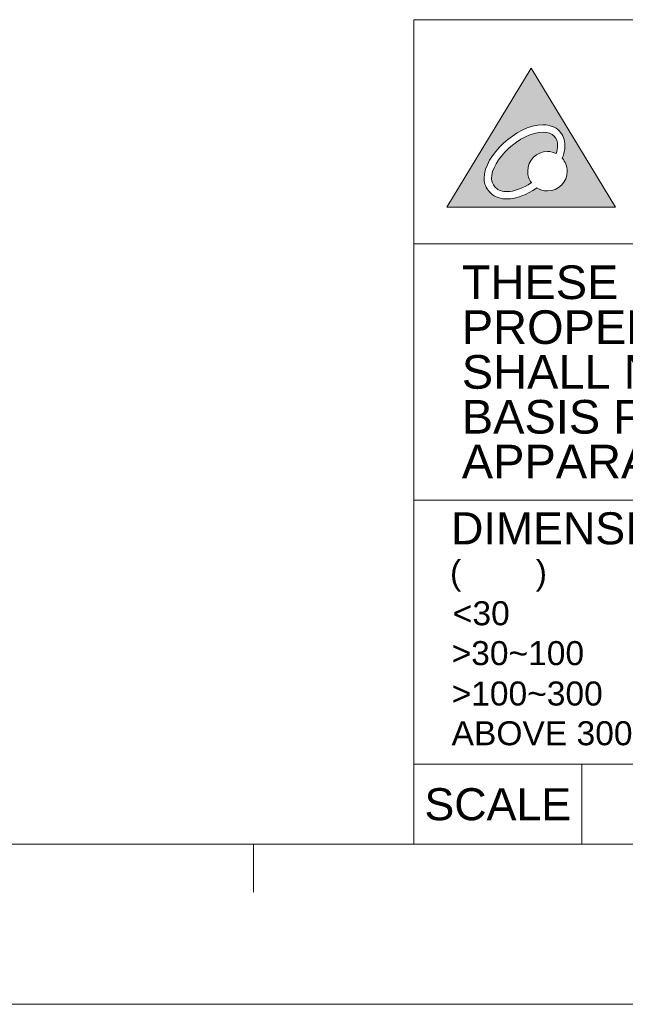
# Model space of a CAD drawing. Header units: millimetres. Extents: x 0 to 2584, y 0 to 2729.
# Tile 20 of 33: x 2151 to 2224, y 0 to 119. Entities that reach past the tile are written whole.
import ezdxf
from ezdxf.enums import TextEntityAlignment as Align

# ---------------------------------------------------------------- set-up
doc = ezdxf.new("R2010")
doc.units = ezdxf.units.MM
doc.header["$LTSCALE"] = 6
doc.layers.get('0').update_dxf_attribs({"linetype": 'CONTINUOUS'})
for name, color, linetype in [('3', 3, 'CONTINUOUS'), ('DIM', 2, 'CONTINUOUS'), ('PAPER', 7, 'CONTINUOUS')]:
    doc.layers.add(name, color=color, linetype=linetype)
doc.styles.add('ARIAL', font='arial.ttf')

# ---------------------------------------------------------------- blocks, each defined once
blk = doc.blocks.new('s')
at = {"lineweight": 0}
h = blk.add_hatch(color=256, dxfattribs=at)
h.paths.add_polyline_path([(2135.48, 112.87), (2125.3, 96.13), (2145.62, 96.13)])
edge = h.paths.add_edge_path(flags=16)
edge.add_spline(control_points=[(2137.43, 98.08), (2136.95, 98.08), (2136.51, 98.22), (2136.14, 98.46), (2136.13, 98.45), (2136.12, 98.44), (2136.12, 98.43), (2134.96, 97.64), (2133.71, 97.12), (2132.55, 97.12), (2132.48, 97.12), (2132.42, 97.12), (2132.36, 97.12), (2131.5, 97.16), (2130.84, 97.51), (2130.42, 97.98), (2130, 98.44), (2129.81, 99), (2129.79, 99.48), (2129.79, 99.52), (2129.79, 99.56), (2129.79, 99.6), (2129.8, 101.03), (2130.78, 102.58), (2132.12, 103.84), (2133.46, 105.08), (2135.19, 106.04), (2136.89, 106.05), (2136.9, 106.05), (2136.91, 106.05), (2136.92, 106.05), (2137.71, 106.06), (2138.38, 105.79), (2138.84, 105.33), (2139.31, 104.86), (2139.54, 104.22), (2139.54, 103.53), (2139.54, 103.05), (2139.43, 102.54), (2139.21, 102.03), (2139.58, 101.61), (2139.81, 101.06), (2139.81, 100.46), (2139.81, 99.15), (2138.74, 98.08), (2137.43, 98.08)], knot_values=[0, 0, 0, 0, 1, 1, 1, 2, 2, 2, 3, 3, 3, 4, 4, 4, 5, 5, 5, 6, 6, 6, 7, 7, 7, 8, 8, 8, 9, 9, 9, 10, 10, 10, 11, 11, 11, 12, 12, 12, 13, 13, 13, 14, 14, 14, 15, 15, 15, 15], degree=3, periodic=0)
h = blk.add_hatch(color=256, dxfattribs=at)
h.dxf.hatch_style = 1
edge = h.paths.add_edge_path()
edge.add_spline(control_points=[(2138.22, 104.7), (2137.94, 104.98), (2137.52, 105.17), (2136.92, 105.17), (2136.92, 105.17), (2136.9, 105.17), (2136.9, 105.17), (2135.54, 105.17), (2133.95, 104.33), (2132.72, 103.19), (2131.49, 102.05), (2130.66, 100.6), (2130.68, 99.6), (2130.68, 99.58), (2130.68, 99.55), (2130.68, 99.52), (2130.69, 99.24), (2130.81, 98.87), (2131.08, 98.57), (2131.35, 98.28), (2131.75, 98.04), (2132.41, 98.01), (2132.45, 98.01), (2132.5, 98), (2132.55, 98), (2133.4, 98), (2134.48, 98.4), (2135.49, 99.08), (2135.21, 99.47), (2135.04, 99.95), (2135.04, 100.46), (2135.04, 101.78), (2136.11, 102.84), (2137.43, 102.84), (2137.81, 102.84), (2138.16, 102.75), (2138.48, 102.59), (2138.6, 102.93), (2138.65, 103.24), (2138.65, 103.53), (2138.65, 104.03), (2138.49, 104.42), (2138.22, 104.7)], knot_values=[0, 0, 0, 0, 1, 1, 1, 2, 2, 2, 3, 3, 3, 4, 4, 4, 5, 5, 5, 6, 6, 6, 7, 7, 7, 8, 8, 8, 9, 9, 9, 10, 10, 10, 11, 11, 11, 12, 12, 12, 13, 13, 13, 14, 14, 14, 14], degree=3, periodic=0)
blk.add_lwpolyline([(2135.48, 112.87), (2125.3, 96.13), (2145.62, 96.13)], close=True, dxfattribs=at)
for points, knots in [([(2137.43, 98.08), (2136.95, 98.08), (2136.51, 98.22), (2136.14, 98.46), (2136.13, 98.45), (2136.12, 98.44), (2136.12, 98.43), (2134.96, 97.64), (2133.71, 97.12), (2132.55, 97.12), (2132.48, 97.12), (2132.42, 97.12), (2132.36, 97.12), (2131.5, 97.16), (2130.84, 97.51), (2130.42, 97.98), (2130, 98.44), (2129.81, 99), (2129.79, 99.48), (2129.79, 99.52), (2129.79, 99.56), (2129.79, 99.6), (2129.8, 101.03), (2130.78, 102.58), (2132.12, 103.84), (2133.46, 105.08), (2135.19, 106.04), (2136.89, 106.05), (2136.9, 106.05), (2136.91, 106.05), (2136.92, 106.05), (2137.71, 106.06), (2138.38, 105.79), (2138.84, 105.33), (2139.31, 104.86), (2139.54, 104.22), (2139.54, 103.53), (2139.54, 103.05), (2139.43, 102.54), (2139.21, 102.03), (2139.58, 101.61), (2139.81, 101.06), (2139.81, 100.46), (2139.81, 99.15), (2138.74, 98.08), (2137.43, 98.08)], [0, 0, 0, 0, 1, 1, 1, 2, 2, 2, 3, 3, 3, 4, 4, 4, 5, 5, 5, 6, 6, 6, 7, 7, 7, 8, 8, 8, 9, 9, 9, 10, 10, 10, 11, 11, 11, 12, 12, 12, 13, 13, 13, 14, 14, 14, 15, 15, 15, 15]), ([(2138.22, 104.7), (2137.94, 104.98), (2137.52, 105.17), (2136.92, 105.17), (2136.92, 105.17), (2136.9, 105.17), (2136.9, 105.17), (2135.54, 105.17), (2133.95, 104.33), (2132.72, 103.19), (2131.49, 102.05), (2130.66, 100.6), (2130.68, 99.6), (2130.68, 99.58), (2130.68, 99.55), (2130.68, 99.52), (2130.69, 99.24), (2130.81, 98.87), (2131.08, 98.57), (2131.35, 98.28), (2131.75, 98.04), (2132.41, 98.01), (2132.45, 98.01), (2132.5, 98), (2132.55, 98), (2133.4, 98), (2134.48, 98.4), (2135.49, 99.08), (2135.21, 99.47), (2135.04, 99.95), (2135.04, 100.46), (2135.04, 101.78), (2136.11, 102.84), (2137.43, 102.84), (2137.81, 102.84), (2138.16, 102.75), (2138.48, 102.59), (2138.6, 102.93), (2138.65, 103.24), (2138.65, 103.53), (2138.65, 104.03), (2138.49, 104.42), (2138.22, 104.7)], [0, 0, 0, 0, 1, 1, 1, 2, 2, 2, 3, 3, 3, 4, 4, 4, 5, 5, 5, 6, 6, 6, 7, 7, 7, 8, 8, 8, 9, 9, 9, 10, 10, 10, 11, 11, 11, 12, 12, 12, 13, 13, 13, 14, 14, 14, 14])]:
    blk.add_open_spline(points, degree=3, knots=knots, dxfattribs=at)
at = {"layer": '3', "lineweight": 0}
for p, q in [((2121.31, 118.73), (2121.31, 19.31)), ((2121.31, 28.96), (2304.72, 28.96))]:
    blk.add_line(p, q, dxfattribs=at)
at = {"layer": 'PAPER', "color": 3, "lineweight": 0}
for p, q in [((2121.31, 118.73), (2304.72, 118.73)), ((2121.31, 91.7), (2304.72, 91.7)), ((2304.72, 60.81), (2121.31, 60.81)), ((2141.58, 28.96), (2141.58, 19.31)), ((2488.12, 19.31), (1715.88, 19.31))]:
    blk.add_line(p, q, dxfattribs=at)
at = {"layer": 'PAPER', "color": 2, "lineweight": 0}
blk.add_line((2102, 19.31), (2102, 13.51), dxfattribs=at)
at = {"layer": 'PAPER', "color": 4, "lineweight": 0}
blk.add_line((1696.57, 0), (2507.43, 0), dxfattribs=at)
at = {"lineweight": 0, "style": 'ARIAL'}
for tag, height, p in [('TITLE', 8.69, (2412.52, 69.28)), ('PJZ-34V150WBHG', 7.72, (2412.52, 37.56))]:
    blk.add_attdef(tag, text='', height=height, dxfattribs=at).set_placement(p, align=Align.CENTER)
for tag, p, height in [('V', (2172.78, 49.93), 3.86), ('00', (2470.42, 29.5), 7.72), ('2_____2', (2363.13, 22.51), 4.83), ('ADP-XX', (2232.63, 21.52), 4.83), ("XX/XX'XX", (2432.39, 21.5), 4.83), ('mm', (2184.78, 22.12), 4.83), ('--', (2148.11, 21.74), 4.83)]:
    blk.add_attdef(tag, p, '', height=height, dxfattribs=at)
at = {"layer": 'PAPER', "color": 2, "lineweight": 0, "style": 'ARIAL'}
for s, p in [('THESE DRAWINGS AND SPECIFICATIONS ARE THE', (2127.1, 87.07)), ('PROPERTY OF DELTA ELECTRONICS, INC. AND', (2127.1, 81.66)), ('SHALL NOT BE REPRODUCED OR USED AS THE', (2127.1, 76.26)), ('BASIS FOR THE MANUFACTURE OR SELL OF', (2127.1, 70.85)), ('APPARATUSES OR DEVICES WITHOUT PERMISSION.', (2127.1, 65.45))]:
    blk.add_text(s, height=4.0543, dxfattribs=at).set_placement(p, align=Align.MIDDLE_LEFT)
for s, height, p in [('DIMENSIONAL TOLERANCES', 3.8612, (2125.81, 55.47)), ('(        )', 2.896, (2125.68, 50.65)), ('<30', 2.896, (2126.02, 45.71)), ('>30~100', 2.896, (2125.87, 40.9)), ('>100~300', 2.896, (2125.87, 36.03)), ('ABOVE 300', 2.896, (2125.87, 31.24))]:
    blk.add_text(s, height=height, dxfattribs=at).set_placement(p)
blk.add_text('SCALE', height=3.861, dxfattribs=at).set_placement((2131.44, 24.13), align=Align.MIDDLE_CENTER)

msp = doc.modelspace()

# ---------------------------------------------------------------- block references
at = {"layer": 'DIM', "lineweight": 0}
msp.add_blockref('s', (76.83, 0), dxfattribs=at)

doc.saveas('drawing.dxf')
